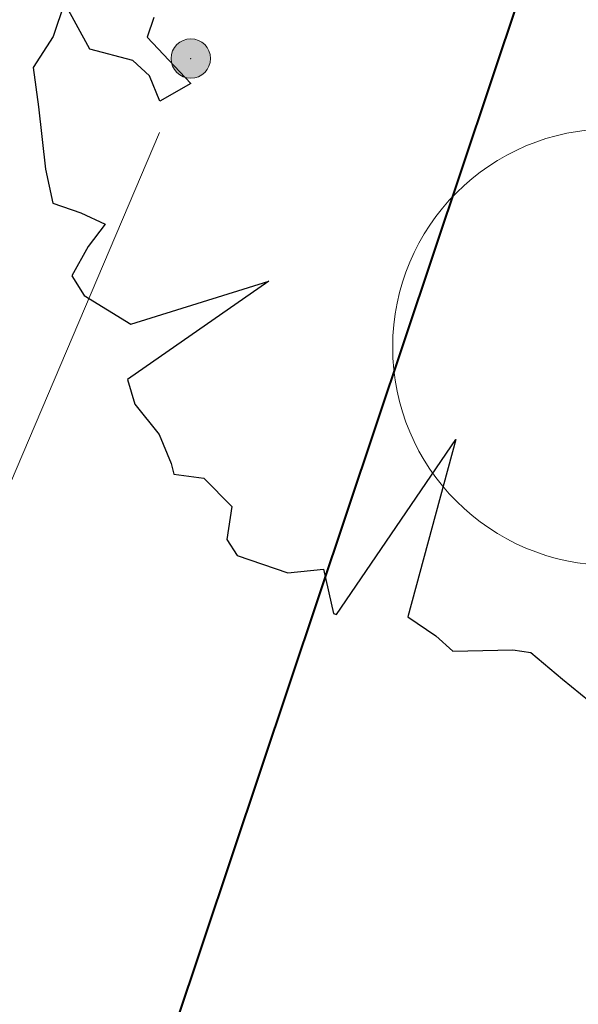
# Model space of a CAD drawing. Header units: metres. Extents: x 6599594 to 6600699, y 5687867 to 5691114.
# Tile 215 of 256: x 6599964.13 to 6599965.41, y 5688924.93 to 5688927.19. Entities that reach past the tile are written whole.
import ezdxf

# ---------------------------------------------------------------- set-up
doc = ezdxf.new("R2010")
doc.units = ezdxf.units.M
doc.header["$MEASUREMENT"] = 0
for name, pattern in [('1', [0]), ('3_EGBZ', [1.5, 1, -0.5]), ('BTO', [0]), ('BUG', [1.5, 1, -0.5]), ('L_0_04', [1.5, 1, -0.5])]:
    doc.linetypes.add(name, pattern=pattern)
doc.layers.get('0').update_dxf_attribs({"color": 253, "linetype": 'CONTINUOUS', "lineweight": 13})
for name, color, linetype, lineweight in [('_dren', 30, '3_EGBZ', 40), ('_kolor chodnik', 50, '1', 5), ('_kolor jezdnia', 4, '1', 0), ('_kolor pobocze', 211, '1', 5), ('_kolor zjazdy kostka', 7, '1', 5), ('_kolor ścieżka @ 1', 10, '1', 0), ('_nasadzenia', 72, 'BUG', 30), ('_podział mój', 201, 'BTO', 40), ('OT_ZagospodarowanieTerenu', 7, 'CONTINUOUS', 0), ('pkt_sztuczny_i_naturalny', 7, 'CONTINUOUS', 5)]:
    doc.layers.add(name, color=color, linetype=linetype, lineweight=lineweight)
doc.layers.add('RS-drzewa projektowane', color=7, linetype='CONTINUOUS')
pattern_1 = [(45, (0, 0), (-0.1414213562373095, 0.1414213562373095), []), (135, (0, 0), (-0.1414213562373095, -0.1414213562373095), [])]

# ---------------------------------------------------------------- blocks, each defined once
blk = doc.blocks.new('d2')
at = {"layer": '_nasadzenia'}
for p, q in [((-293021.3882505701, 28214.6840101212), (-293021.4281346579, 28214.56727755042)), ((-293021.3017019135, 28214.52407919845), (-293021.3882505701, 28214.6840101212)), ((-293021.0798643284, 28214.63296018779), (-293021.1031300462, 28214.56486618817)), ((-293021.4281346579, 28214.56727755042), (-293021.4971955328, 28214.46051383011)), ((-293021.1031300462, 28214.56486618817), (-293020.9515804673, 28214.40445299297)), ((-293021.1524943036, 28214.4839626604), (-293021.3017019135, 28214.52407919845)), ((-293021.4971955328, 28214.46051383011), (-293021.4787260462, 28214.32384355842)), ((-293021.0943861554, 28214.43151886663), (-293021.1524943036, 28214.4839626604)), ((-293021.0592982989, 28214.34348716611), (-293021.0943861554, 28214.43151886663)), ((-293020.9515804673, 28214.40445299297), (-293021.0592982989, 28214.34348716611)), ((-293021.4787260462, 28214.32384355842), (-293021.4543454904, 28214.10911043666)), ((-293021.4543454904, 28214.10911043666), (-293021.4292286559, 28213.99189559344)), ((-293021.4292286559, 28213.99189559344), (-293021.3319726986, 28213.95866609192)), ((-293021.3319726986, 28213.95866609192), (-293021.2477660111, 28213.91903182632)), ((-293021.2477660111, 28213.91903182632), (-293021.3068558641, 28213.8414512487)), ((-293021.3068558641, 28213.8414512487), (-293021.3628674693, 28213.74109229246)), ((-293021.3628674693, 28213.74109229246), (-293021.3211322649, 28213.67251602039)), ((-293020.6827278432, 28213.72211137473), (-293021.1705643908, 28213.3820784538)), ((-293021.1593662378, 28213.57379206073), (-293020.6827278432, 28213.72211137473)), ((-293021.3211322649, 28213.67251602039), (-293021.1593662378, 28213.57379206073)), ((-293021.1705643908, 28213.3820784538), (-293021.14520213, 28213.29736970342)), ((-293021.14520213, 28213.29736970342), (-293021.061486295, 28213.19272325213)), ((-293021.061486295, 28213.19272325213), (-293021.0199965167, 28213.09164088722)), ((-293020.4486406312, 28212.57052589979), (-293020.0360262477, 28213.17468230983)), ((-293020.0360262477, 28213.17468230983), (-293020.2016862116, 28212.5621920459)), ((-293021.0199965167, 28213.09164088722), (-293021.0105163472, 28213.05581184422)), ((-293021.0105163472, 28213.05581184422), (-293020.906613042, 28213.04203777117)), ((-293020.906613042, 28213.04203777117), (-293020.8098479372, 28212.94379608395)), ((-293020.8098479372, 28212.94379608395), (-293020.8269571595, 28212.83014532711)), ((-293020.8269571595, 28212.83014532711), (-293020.7916238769, 28212.77461971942)), ((-293020.7916238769, 28212.77461971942), (-293020.6165631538, 28212.71480661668)), ((-293020.6165631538, 28212.71480661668), (-293020.4929632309, 28212.72689273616)), ((-293020.4929632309, 28212.72689273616), (-293020.4583662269, 28212.57384884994)), ((-293020.4583662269, 28212.57384884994), (-293020.4486406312, 28212.57052589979)), ((-293020.2016862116, 28212.5621920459), (-293020.1046756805, 28212.49645645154)), ((-293020.1046756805, 28212.49645645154), (-293020.0465675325, 28212.44401265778)), ((-293020.0465675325, 28212.44401265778), (-293019.8385154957, 28212.44897060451)), ((-293019.8385154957, 28212.44897060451), (-293019.7768382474, 28212.43876061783)), ((-293019.7768382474, 28212.43876061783), (-293019.6670238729, 28212.34692369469)), ((-293019.6670238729, 28212.34692369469), (-293019.5733370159, 28212.2714603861))]:
    blk.add_line(p, q, dxfattribs=at)
blk = doc.blocks.new('230')
at = {"color": 0, "linetype": 'Continuous', "lineweight": 18}
blk.add_circle((0, 0), 1, dxfattribs=at)
blk = doc.blocks.new('169')
at = {"linetype": 'Continuous', "lineweight": 13}
blk.add_hatch(color=0, dxfattribs=at).paths.add_polyline_path([(0, -0.090553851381, 1), (0, 0.090553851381, 1)])
at = {"color": 0, "linetype": 'Continuous', "lineweight": 13}
blk.add_circle((0, 0), 0.090553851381, dxfattribs=at)
blk = doc.blocks.new('hhh')
at = {"layer": '_podział mój'}
blk.add_line((6600012.715234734, 5689068.962127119), (6599853.466151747, 5688593.232024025), dxfattribs=at)

msp = doc.modelspace()

# ---------------------------------------------------------------- hatches: boundary and pattern name
at = {"layer": '_kolor chodnik'}
h = msp.add_hatch(dxfattribs=at)
h.set_pattern_fill('ANSI37', color=256, scale=1.6)
h.set_pattern_definition(pattern_1)
h.paths.add_polyline_path([(6599849.938171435, 5688542.085872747), (6599852.232147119, 5688548.938742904), (6599853.573135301, 5688548.489851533), (6599853.827082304, 5688549.248475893), (6599851.793849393, 5688549.929093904), (6599849.895278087, 5688548.982823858), (6599847.823506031, 5688542.793750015)])
edge = h.paths.add_edge_path()
edge.add_line((6600018.106075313, 5689087.454911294), (6600022.42781917, 5689091.229234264))
edge.add_line((6600022.42781917, 5689091.229234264), (6600020.233254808, 5689093.742094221))
edge.add_line((6600020.233254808, 5689093.742094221), (6600017.159471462, 5689091.057656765))
edge.add_arc((6600023.275194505, 5689085.385140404), 8.34143334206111, 137.1531558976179, 148.8016577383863)
edge.add_line((6600016.140105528, 5689089.706021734), (6600018.106075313, 5689087.454911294))
h.paths.add_polyline_path([(6600038.501784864, 5689187.59229436), (6600037.906968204, 5689187.700586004), (6600037.638296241, 5689186.224843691), (6600038.240083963, 5689186.115282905)])
h.paths.add_polyline_path([(6600069.098302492, 5689360.276020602), (6600068.321239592, 5689360.413462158), (6600068.064048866, 5689358.936495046), (6600068.836639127, 5689358.799546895)])
h.paths.add_polyline_path([(6600082.393785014, 5689362.950258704), (6600082.941124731, 5689366.103121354), (6600081.481377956, 5689366.361351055), (6600080.923159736, 5689363.210828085)])
h.paths.add_polyline_path([(6600074.022236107, 5689388.065861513), (6600072.983907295, 5689388.249860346), (6600072.723374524, 5689386.772538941), (6600073.760538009, 5689386.588865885)])
h.paths.add_polyline_path([(6600105.602402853, 5689486.45426531), (6600106.738797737, 5689489.760539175), (6600105.28818975, 5689490.281952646), (6600104.132785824, 5689486.965912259)])
h.paths.add_polyline_path([(6600132.519778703, 5689678.737346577), (6600131.636986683, 5689678.922259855), (6600131.330470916, 5689677.453953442), (6600132.212256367, 5689677.269208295)])
h.paths.add_polyline_path([(6600156.649397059, 5689798.7449027), (6600156.48800471, 5689797.95886096), (6600157.450195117, 5689797.757316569), (6600157.615023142, 5689798.542205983)])
h.paths.add_polyline_path([(6600189.055358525, 5689948.643107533), (6600187.902868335, 5689948.884512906), (6600187.600024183, 5689947.417400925), (6600188.748131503, 5689947.176379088)])
edge = h.paths.add_edge_path()
edge.add_line((6600204.459383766, 5690032.969035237), (6600204.153258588, 5690031.227801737))
edge.add_arc((6600202.328347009, 5690027.299936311), 4.331100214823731, 41.853001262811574, 65.08011546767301, ccw=False)
edge.add_arc((6600032.903931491, 5690051.979071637), 174.020003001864, 352.8070218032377, 353.495463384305)
edge.add_arc((6600202.372679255, 5690027.343587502), 5.999999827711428, 55.12102442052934, 69.64815978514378)
edge = h.paths.add_edge_path()
edge.add_line((6600205.046027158, 5690040.265402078), (6600204.972740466, 5690038.483452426))
edge.add_arc((6600203.986269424, 5690044.401803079), 5.999999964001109, 279.4630688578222, 294.9140560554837)
edge.add_line((6600206.513819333, 5690038.960158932), (6600206.607027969, 5690041.030672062))
edge.add_arc((6600203.986269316, 5690044.401803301), 4.270000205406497, 284.3702444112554, 307.86193139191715, ccw=False)
edge = h.paths.add_edge_path()
edge.add_arc((6600203.547470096, 5690044.558759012), 6.446878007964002, 324.43500910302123, 356.20133685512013, ccw=False)
edge.add_arc((6600203.986269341, 5690044.401803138), 6.000000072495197, 323.2169970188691, 357.4193489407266)
h.paths.add_polyline_path([(6600208.910055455, 5690121.713696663), (6600208.146285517, 5690121.748120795), (6600207.125602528, 5690121.794124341), (6600209.971605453, 5690121.665851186)])
edge = h.paths.add_edge_path()
edge.add_line((6600238.769818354, 5690481.648294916), (6600240.338176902, 5690490.87374652))
edge.add_line((6600240.338176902, 5690490.87374652), (6600241.251295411, 5690510.829461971))
edge.add_line((6600241.251295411, 5690510.829461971), (6600239.524022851, 5690510.928942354))
edge.add_line((6600239.524022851, 5690510.928942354), (6600238.633343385, 5690491.167757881))
edge.add_line((6600238.633343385, 5690491.167757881), (6600234.579716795, 5690467.661262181))
edge.add_line((6600234.579716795, 5690467.661262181), (6600234.449796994, 5690464.966873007))
edge.add_arc((6600242.443669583, 5690464.607462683), 8.001948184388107, 177.4256737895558, 268.2543056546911)
edge.add_line((6600242.199903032, 5690456.609228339), (6600242.216657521, 5690457.359274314))
edge.add_line((6600242.216657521, 5690457.359274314), (6600242.305257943, 5690458.836738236))
edge.add_arc((6600242.444504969, 5690464.607952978), 5.772894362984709, 177.0298084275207, 268.6178439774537, ccw=False)
edge.add_line((6600236.679365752, 5690464.907083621), (6600236.951876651, 5690470.95443634))
edge.add_line((6600236.951876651, 5690470.95443634), (6600238.15078669, 5690478.210832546))
edge.add_line((6600238.15078669, 5690478.210832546), (6600238.769818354, 5690481.648294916))
h.paths.add_polyline_path([(6600238.769818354, 5690481.648294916), (6600238.15078669, 5690478.210832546), (6600239.670056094, 5690477.930590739), (6600240.266710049, 5690481.376366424)])
edge = h.paths.add_edge_path()
edge.add_line((6600223.366500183, 5690460.339976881), (6600223.278629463, 5690457.997544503))
edge.add_arc((6600220.967166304, 5690465.656339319), 7.999999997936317, 286.7940807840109, 300.2738222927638)
edge.add_line((6600225.000231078, 5690458.747331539), (6600225.240084, 5690461.623695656))
edge.add_arc((6600221.105749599, 5690465.648640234), 5.76999998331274, 293.06724424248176, 315.7681070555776, ccw=False)
edge = h.paths.add_edge_path()
edge.add_arc((6600220.025145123, 5690444.676291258), 5.770000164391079, 37.996647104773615, 59.94382588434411, ccw=False)
edge.add_line((6600224.572175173, 5690448.22839199), (6600224.817793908, 5690451.081798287))
edge.add_arc((6600220.025145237, 5690444.676291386), 7.999999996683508, 53.19588653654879, 68.15166733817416)
edge.add_line((6600223.00235276, 5690452.101669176), (6600222.91504296, 5690449.670427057))
edge = h.paths.add_edge_path()
edge.add_arc((6600221.105749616, 5690465.648640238), 7.999999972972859, 328.0222308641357, 357.0132597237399)
edge.add_line((6600229.094882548, 5690465.23180147), (6600229.218816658, 5690467.593604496))
edge.add_line((6600229.218816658, 5690467.593604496), (6600228.218919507, 5690467.645774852))
edge.add_line((6600228.218919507, 5690467.645774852), (6600227.891778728, 5690461.411918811))
h.paths.add_polyline_path([(6600200.980142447, 5690012.236744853), (6600202.317278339, 5690011.956662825), (6600202.522293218, 5690012.935421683), (6600201.182321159, 5690013.216097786)])
h.paths.add_polyline_path([(6600196.457878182, 5689983.98337835), (6600195.202332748, 5689984.246370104), (6600194.899091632, 5689982.777335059), (6600196.150355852, 5689982.515240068)])
edge = h.paths.add_edge_path()
edge.add_line((6600112.305909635, 5689517.991018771), (6600112.691041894, 5689519.807934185))
edge.add_line((6600112.691041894, 5689519.807934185), (6600113.245521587, 5689522.423769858))
edge.add_line((6600113.245521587, 5689522.423769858), (6600111.553124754, 5689522.782507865))
edge.add_line((6600111.553124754, 5689522.782507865), (6600107.405864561, 5689503.21722655))
edge.add_line((6600107.405864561, 5689503.21722655), (6600099.494506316, 5689480.361667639))
edge.add_line((6600099.494506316, 5689480.361667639), (6600099.182814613, 5689478.891218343))
edge.add_arc((6600107.008997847, 5689477.232359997), 8.000059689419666, 168.0325629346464, 257.7529108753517)
edge.add_line((6600105.311960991, 5689469.414366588), (6600105.784990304, 5689471.593619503))
edge.add_arc((6600107.008927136, 5689477.232314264), 5.769999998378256, 168.0321375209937, 257.7533362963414, ccw=False)
edge.add_line((6600101.364343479, 5689478.42879883), (6600101.647245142, 5689479.76342708))
edge.add_line((6600101.647245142, 5689479.76342708), (6600104.132785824, 5689486.965912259))
edge.add_line((6600104.132785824, 5689486.965912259), (6600105.28818975, 5689490.281952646))
edge.add_line((6600105.28818975, 5689490.281952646), (6600108.240043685, 5689498.809726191))
edge.add_line((6600108.240043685, 5689498.809726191), (6600112.305909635, 5689517.991018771))
h.paths.add_polyline_path([(6600136.009573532, 5689645.499114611), (6600138.333647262, 5689645.012304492), (6600138.661671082, 5689646.578318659), (6600134.869459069, 5689647.372651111)])
at = {"layer": '_kolor jezdnia'}
h = msp.add_hatch(dxfattribs=at)
h.set_pattern_fill('ANSI37', color=4, scale=3.5)
h.set_pattern_definition([(45, (0, 0), (-0.3093592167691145, 0.3093592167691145), []), (135, (0, 0), (-0.3093592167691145, -0.3093592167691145), [])])
edge = h.paths.add_edge_path()
edge.add_line((6599833.066047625, 5688539.933393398), (6599850.649511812, 5688527.983462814))
edge.add_arc((6599857.337592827, 5688536.653968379), 10.95025544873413, 169.5012687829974, 232.3548431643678, ccw=False)
edge.add_arc((6599858.085851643, 5688536.618142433), 11.69295282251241, 162.2507788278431, 169.9967502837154, ccw=False)
edge.add_line((6599846.949484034, 5688540.182754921), (6599847.823506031, 5688542.793750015))
edge.add_line((6599847.823506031, 5688542.793750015), (6599849.895278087, 5688548.982823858))
edge.add_line((6599849.895278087, 5688548.982823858), (6599852.434748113, 5688556.56906746))
edge.add_line((6599852.434748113, 5688556.56906746), (6599928.48625871, 5688783.760284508))
edge.add_line((6599928.48625871, 5688783.760284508), (6599931.025728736, 5688791.34652811))
edge.add_line((6599931.025728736, 5688791.34652811), (6599996.657773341, 5688987.411326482))
edge.add_line((6599996.657773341, 5688987.411326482), (6599999.197243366, 5688994.997570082))
edge.add_line((6599999.197243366, 5688994.997570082), (6600021.930100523, 5689062.908193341))
edge.add_line((6600021.930100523, 5689062.908193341), (6600017.620224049, 5689067.371531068))
edge.add_line((6600017.620224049, 5689067.371531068), (6600016.714558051, 5689064.654078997))
edge.add_line((6600016.714558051, 5689064.654078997), (6600012.423620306, 5689051.835617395))
edge.add_line((6600012.423620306, 5689051.835617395), (6600009.884150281, 5689044.249373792))
edge.add_line((6600009.884150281, 5689044.249373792), (6599977.53516164, 5688947.612159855))
edge.add_line((6599977.53516164, 5688947.612159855), (6599974.995691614, 5688940.025916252))
edge.add_line((6599974.995691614, 5688940.025916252), (6599942.096912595, 5688841.746295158))
edge.add_line((6599942.096912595, 5688841.746295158), (6599939.557442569, 5688834.160051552))
edge.add_line((6599939.557442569, 5688834.160051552), (6599882.679288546, 5688664.246042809))
edge.add_line((6599882.679288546, 5688664.246042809), (6599880.139818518, 5688656.659799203))
edge.add_line((6599880.139818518, 5688656.659799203), (6599852.46454386, 5688573.984527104))
edge.add_line((6599852.46454386, 5688573.984527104), (6599842.470137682, 5688544.127903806))
edge.add_arc((6599835.706422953, 5688546.652910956), 7.219660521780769, 248.5480913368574, 339.52856074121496, ccw=False)
h.paths.add_polyline_path([(6600044.653202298, 5689172.271628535), (6600046.276244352, 5689181.431901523), (6600047.759199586, 5689189.801539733), (6600051.0603021, 5689208.432603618), (6600052.368792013, 5689215.817578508), (6600054.808584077, 5689229.587499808), (6600056.11707399, 5689236.972474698), (6600057.346666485, 5689243.912161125), (6600058.655146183, 5689251.297078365), (6600058.831439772, 5689252.292060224), (6600060.098987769, 5689259.445963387), (6600060.139929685, 5689259.677035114), (6600061.407468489, 5689266.830886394), (6600072.329030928, 5689328.470998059), (6600073.637511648, 5689335.855921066), (6600077.337304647, 5689356.73715072), (6600078.820259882, 5689365.106788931), (6600081.142794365, 5689378.214921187), (6600082.538516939, 5689386.092227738), (6600095.187867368, 5689457.483787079), (6600091.082877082, 5689465.8405575), (6600089.043088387, 5689454.328211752), (6600087.870641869, 5689447.711051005), (6600087.560133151, 5689445.958573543), (6600086.562151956, 5689440.326076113), (6600082.433200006, 5689417.022719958), (6600080.95024477, 5689408.65308175), (6600077.202698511, 5689387.502337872), (6600075.719743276, 5689379.132699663), (6600073.469199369, 5689366.430874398), (6600071.986244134, 5689358.061236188), (6600069.98686466, 5689346.776955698), (6600068.591142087, 5689338.899649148), (6600065.559290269, 5689321.78820693), (6600064.163567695, 5689313.910900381), (6600059.719426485, 5689288.828650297), (6600058.323703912, 5689280.951343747), (6600057.563846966, 5689276.662793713), (6600056.168124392, 5689268.785487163), (6600054.804920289, 5689261.091711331), (6600053.409197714, 5689253.21440478), (6600053.264817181, 5689252.399536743), (6600051.869094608, 5689244.522230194), (6600051.183555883, 5689240.653124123), (6600049.787833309, 5689232.775817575), (6600046.593849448, 5689214.749319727), (6600045.198126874, 5689206.872013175), (6600044.41754409, 5689202.466488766), (6600042.934588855, 5689194.096850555), (6600036.429952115, 5689157.38538759), (6600034.946996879, 5689149.01574938), (6600030.579776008, 5689124.367629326), (6600027.529365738, 5689107.151445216), (6600024.895072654, 5689094.014582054), (6600030.583685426, 5689094.264316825), (6600032.945013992, 5689106.191885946), (6600043.170247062, 5689163.901990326)])
edge = h.paths.add_edge_path()
edge.add_line((6600111.106812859, 5689535.144351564), (6600111.256844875, 5689535.85214863))
edge.add_line((6600111.256844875, 5689535.85214863), (6600112.915748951, 5689543.678261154))
edge.add_line((6600112.915748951, 5689543.678261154), (6600117.304772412, 5689564.384094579))
edge.add_line((6600117.304772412, 5689564.384094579), (6600119.067357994, 5689572.699339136))
edge.add_line((6600119.067357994, 5689572.699339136), (6600120.087667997, 5689577.512794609))
edge.add_line((6600120.087667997, 5689577.512794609), (6600121.642890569, 5689584.849775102))
edge.add_line((6600121.642890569, 5689584.849775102), (6600128.436769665, 5689616.900852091))
edge.add_line((6600128.436769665, 5689616.900852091), (6600129.991992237, 5689624.237832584))
edge.add_line((6600129.991992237, 5689624.237832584), (6600132.660554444, 5689636.827148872))
edge.add_line((6600132.660554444, 5689636.827148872), (6600133.208838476, 5689639.444704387))
edge.add_line((6600133.208838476, 5689639.444704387), (6600134.848957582, 5689647.274775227))
edge.add_line((6600134.848957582, 5689647.274775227), (6600138.97649476, 5689666.979995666))
edge.add_line((6600138.97649476, 5689666.979995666), (6600140.51410642, 5689674.320687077))
edge.add_line((6600140.51410642, 5689674.320687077), (6600145.209128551, 5689696.735129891))
edge.add_line((6600145.209128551, 5689696.735129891), (6600146.746740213, 5689704.075821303))
edge.add_line((6600146.746740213, 5689704.075821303), (6600151.462308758, 5689726.588354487))
edge.add_line((6600151.462308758, 5689726.588354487), (6600152.999920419, 5689733.929045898))
edge.add_line((6600152.999920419, 5689733.929045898), (6600155.244070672, 5689744.642813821))
edge.add_line((6600155.244070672, 5689744.642813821), (6600156.781682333, 5689751.983505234))
edge.add_line((6600156.781682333, 5689751.983505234), (6600161.635515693, 5689775.156126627))
edge.add_line((6600161.635515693, 5689775.156126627), (6600163.378142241, 5689783.475576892))
edge.add_line((6600163.378142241, 5689783.475576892), (6600163.850769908, 5689785.731942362))
edge.add_line((6600163.850769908, 5689785.731942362), (6600167.028500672, 5689800.902704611))
edge.add_line((6600167.028500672, 5689800.902704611), (6600179.49088801, 5689860.399222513))
edge.add_line((6600179.49088801, 5689860.399222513), (6600181.233514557, 5689868.718672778))
edge.add_line((6600181.233514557, 5689868.718672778), (6600181.84713393, 5689871.648144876))
edge.add_line((6600181.84713393, 5689871.648144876), (6600183.384745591, 5689878.988836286))
edge.add_line((6600183.384745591, 5689878.988836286), (6600184.935818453, 5689886.393792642))
edge.add_line((6600184.935818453, 5689886.393792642), (6600186.575937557, 5689894.223863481))
edge.add_line((6600186.575937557, 5689894.223863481), (6600194.05133812, 5689929.912074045))
edge.add_line((6600194.05133812, 5689929.912074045), (6600195.691457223, 5689937.742144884))
edge.add_line((6600195.691457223, 5689937.742144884), (6600202.915799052, 5689972.231779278))
edge.add_line((6600202.915799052, 5689972.231779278), (6600204.555918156, 5689980.061850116))
edge.add_line((6600204.555918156, 5689980.061850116), (6600206.062781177, 5689987.255744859))
edge.add_line((6600206.062781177, 5689987.255744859), (6600207.702900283, 5689995.085815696))
edge.add_line((6600207.702900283, 5689995.085815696), (6600210.232559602, 5690007.162628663))
edge.add_line((6600210.232559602, 5690007.162628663), (6600211.694938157, 5690014.144150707))
edge.add_arc((6600028.177652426, 5690052.584442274), 187.5000004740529, 348.1696294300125, 357.4195276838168)
edge.add_line((6600215.487522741, 5690044.142720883), (6600208.310270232, 5690026.480446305))
edge.add_arc((6600032.903933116, 5690051.97907145), 177.2500013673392, 348.1696294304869, 351.7289130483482, ccw=False)
edge.add_line((6600206.38894146, 5690015.640182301), (6600205.966941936, 5690013.625519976))
edge.add_line((6600205.966941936, 5690013.625519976), (6600204.326822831, 5690005.795449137))
edge.add_line((6600204.326822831, 5690005.795449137), (6600197.076961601, 5689971.183982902))
edge.add_line((6600197.076961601, 5689971.183982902), (6600195.334335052, 5689962.864532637))
edge.add_line((6600195.334335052, 5689962.864532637), (6600193.44722506, 5689953.855305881))
edge.add_line((6600193.44722506, 5689953.855305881), (6600191.909227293, 5689946.512771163))
edge.add_line((6600191.909227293, 5689946.512771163), (6600185.496844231, 5689915.899498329))
edge.add_line((6600185.496844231, 5689915.899498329), (6600183.856521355, 5689908.068454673))
edge.add_line((6600183.856521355, 5689908.068454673), (6600182.066605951, 5689899.523243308))
edge.add_line((6600182.066605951, 5689899.523243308), (6600180.32407057, 5689891.204228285))
edge.add_line((6600180.32407057, 5689891.204228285), (6600174.320344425, 5689862.541919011))
edge.add_line((6600174.320344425, 5689862.541919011), (6600172.577809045, 5689854.222903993))
edge.add_line((6600172.577809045, 5689854.222903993), (6600163.663810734, 5689811.666703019))
edge.add_line((6600163.663810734, 5689811.666703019), (6600162.023782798, 5689803.837067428))
edge.add_line((6600162.023782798, 5689803.837067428), (6600160.924220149, 5689798.587659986))
edge.add_line((6600160.924220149, 5689798.587659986), (6600159.279208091, 5689790.734229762))
edge.add_line((6600159.279208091, 5689790.734229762), (6600157.107250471, 5689780.365115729))
edge.add_line((6600157.107250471, 5689780.365115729), (6600155.462238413, 5689772.511685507))
edge.add_line((6600155.462238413, 5689772.511685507), (6600153.380318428, 5689762.572418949))
edge.add_line((6600153.380318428, 5689762.572418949), (6600151.735124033, 5689754.718118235))
edge.add_line((6600151.735124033, 5689754.718118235), (6600148.586504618, 5689739.686336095))
edge.add_line((6600148.586504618, 5689739.686336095), (6600146.885007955, 5689731.563243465))
edge.add_line((6600146.885007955, 5689731.563243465), (6600141.75088822, 5689707.052510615))
edge.add_line((6600141.75088822, 5689707.052510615), (6600140.110896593, 5689699.223048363))
edge.add_line((6600140.110896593, 5689699.223048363), (6600133.483561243, 5689667.583574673))
edge.add_line((6600133.483561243, 5689667.583574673), (6600131.860394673, 5689659.834436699))
edge.add_line((6600131.860394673, 5689659.834436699), (6600131.740984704, 5689659.26436315))
edge.add_line((6600131.740984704, 5689659.26436315), (6600130.117814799, 5689651.515209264))
edge.add_line((6600130.117814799, 5689651.515209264), (6600127.27873359, 5689637.961189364))
edge.add_line((6600127.27873359, 5689637.961189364), (6600126.924568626, 5689636.290366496))
edge.add_line((6600126.924568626, 5689636.290366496), (6600125.166244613, 5689627.995226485))
edge.add_line((6600125.166244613, 5689627.995226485), (6600118.009503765, 5689594.232298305))
edge.add_line((6600118.009503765, 5689594.232298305), (6600116.25117975, 5689585.937158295))
edge.add_line((6600116.25117975, 5689585.937158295), (6600113.665314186, 5689573.737975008))
edge.add_line((6600113.665314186, 5689573.737975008), (6600111.898534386, 5689565.402943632))
edge.add_line((6600111.898534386, 5689565.402943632), (6600104.889982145, 5689532.339115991))
edge.add_line((6600104.889982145, 5689532.339115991), (6600103.22663594, 5689524.492047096))
edge.add_line((6600103.22663594, 5689524.492047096), (6600096.623876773, 5689493.342605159))
edge.add_line((6600096.623876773, 5689493.342605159), (6600094.968986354, 5689485.535427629))
edge.add_line((6600094.968986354, 5689485.535427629), (6600094.300101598, 5689482.379870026))
edge.add_line((6600094.300101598, 5689482.379870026), (6600099.182814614, 5689478.891218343))
edge.add_line((6600099.182814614, 5689478.891218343), (6600099.494506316, 5689480.361667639))
edge.add_line((6600099.494506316, 5689480.361667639), (6600111.106812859, 5689535.144351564))
edge = h.paths.add_edge_path()
edge.add_arc((6600239.213891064, 5690851.400367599), 10.00000000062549, -2.8342403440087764, 76.13703556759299, ccw=False)
edge.add_line((6600249.201658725, 5690850.905901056), (6600249.082723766, 5690848.503524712))
edge.add_line((6600249.082723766, 5690848.503524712), (6600247.016487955, 5690806.767468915))
edge.add_line((6600247.016487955, 5690806.767468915), (6600246.092398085, 5690789.152178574))
edge.add_line((6600246.092398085, 5690789.152178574), (6600233.768116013, 5690572.015170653))
edge.add_line((6600233.768116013, 5690572.015170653), (6600228.959056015, 5690465.296202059))
edge.add_line((6600228.959056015, 5690465.296202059), (6600234.588724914, 5690465.017134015))
edge.add_line((6600234.588724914, 5690465.017134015), (6600239.262540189, 5690571.767576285))
edge.add_line((6600239.262540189, 5690571.767576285), (6600252.50503885, 5690806.400146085))
edge.add_line((6600252.50503885, 5690806.400146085), (6600254.569211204, 5690848.094521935))
edge.add_arc((6600262.559425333, 5690847.6989487), 7.999999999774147, 76.13703557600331, 177.1657596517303, ccw=False)
edge.add_line((6600264.476229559, 5690855.465921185), (6600241.609896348, 5690861.109083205))
edge = h.paths.add_edge_path()
edge.add_line((6600250.031475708, 5690451.625307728), (6600250.231741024, 5690455.772579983))
edge.add_line((6600250.231741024, 5690455.772579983), (6600246.257763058, 5690456.417303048))
edge.add_line((6600246.257763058, 5690456.417303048), (6600242.171761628, 5690456.61060902))
edge.add_arc((6600242.563100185, 5690464.586983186), 7.985968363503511, 176.9123644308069, 267.1911945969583, ccw=False)
edge.add_line((6600234.588724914, 5690465.017134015), (6600228.959056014, 5690465.296202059))
edge.add_arc((6600220.965133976, 5690465.657286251), 8.002072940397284, 267.8289300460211, 357.413716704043, ccw=False)
edge.add_line((6600220.661989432, 5690457.660957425), (6600212.406915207, 5690458.119572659))
edge.add_line((6600212.406915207, 5690458.119572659), (6600208.431872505, 5690457.817501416))
edge.add_line((6600208.431872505, 5690457.817501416), (6600208.233912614, 5690454.548331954))
edge.add_line((6600208.233912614, 5690454.548331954), (6600212.129565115, 5690453.127270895))
edge.add_line((6600212.129565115, 5690453.127270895), (6600218.640548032, 5690452.76554962))
edge.add_line((6600218.640548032, 5690452.76554962), (6600216.486747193, 5690452.885205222))
edge.add_line((6600216.486747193, 5690452.885205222), (6600220.468905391, 5690452.663974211))
edge.add_arc((6600220.025145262, 5690444.676291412), 7.99999997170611, -0.3386579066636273, 86.8201700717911, ccw=False)
edge.add_line((6600228.025005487, 5690444.629006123), (6600227.803602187, 5690439.649256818))
edge.add_line((6600227.803602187, 5690439.649256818), (6600226.885525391, 5690435.936828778))
edge.add_line((6600226.885525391, 5690435.936828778), (6600225.534849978, 5690405.967249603))
edge.add_line((6600225.534849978, 5690405.967249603), (6600226.115199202, 5690402.187514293))
edge.add_line((6600226.115199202, 5690402.187514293), (6600213.445139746, 5690121.008786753))
edge.add_line((6600213.445139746, 5690121.008786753), (6600213.352800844, 5690118.960058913))
edge.add_line((6600213.352800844, 5690118.960058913), (6600209.980184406, 5690044.131649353))
edge.add_arc((6600203.98626942, 5690044.401803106), 5.999999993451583, 257.4162346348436, 357.41934921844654, ccw=False)
edge.add_line((6600202.679069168, 5690038.545931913), (6600201.589735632, 5690033.666039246))
edge.add_line((6600201.589735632, 5690033.666039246), (6600203.67987942, 5690033.199458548))
edge.add_arc((6600202.372679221, 5690027.343587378), 5.999999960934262, -8.27108729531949, 77.41623506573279, ccw=False)
edge.add_line((6600208.310270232, 5690026.480446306), (6600215.487522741, 5690044.142720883))
edge.add_line((6600215.487522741, 5690044.142720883), (6600216.199687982, 5690059.9446614))
edge.add_line((6600216.199687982, 5690059.9446614), (6600216.537356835, 5690067.437056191))
edge.add_line((6600216.537356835, 5690067.437056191), (6600223.893528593, 5690230.66011469))
edge.add_line((6600223.893528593, 5690230.66011469), (6600224.231197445, 5690238.152509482))
edge.add_line((6600224.231197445, 5690238.152509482), (6600233.507835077, 5690443.987992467))
edge.add_arc((6600241.499722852, 5690443.627812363), 7.999999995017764, 87.29208981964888, 177.4195277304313, ccw=False)
edge.add_line((6600241.877677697, 5690451.618879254), (6600246.021541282, 5690451.422886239))
edge.add_line((6600246.021541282, 5690451.422886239), (6600246.427694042, 5690451.44338883))
edge.add_line((6600246.427694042, 5690451.44338883), (6600246.79397003, 5690451.461878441))
edge.add_line((6600246.79397003, 5690451.461878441), (6600250.031475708, 5690451.625307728))
edge = h.paths.add_edge_path()
edge.add_line((6600007.33756506, 5689086.20374581), (6600006.980466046, 5689080.740822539))
edge.add_line((6600006.980466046, 5689080.740822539), (6600007.229745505, 5689080.720859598))
edge.add_line((6600007.229745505, 5689080.720859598), (6600008.093335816, 5689080.601653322))
edge.add_line((6600008.093335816, 5689080.601653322), (6600008.702681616, 5689080.53831051))
edge.add_arc((6600008.140193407, 5689070.554142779), 9.999999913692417, -18.557800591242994, 86.77547804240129, ccw=False)
edge.add_line((6600017.620224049, 5689067.371531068), (6600021.930100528, 5689062.908193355))
edge.add_arc((6599734.83819726, 5689159.011261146), 302.7499967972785, 341.4922000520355, 343.8640860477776)
edge.add_arc((6600034.895369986, 5689072.315877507), 9.581213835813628, 98.63328270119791, 164.5273290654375, ccw=False)
edge.add_line((6600033.457137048, 5689081.788529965), (6600033.832640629, 5689081.798737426))
edge.add_line((6600033.832640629, 5689081.798737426), (6600034.422462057, 5689082.05700874))
edge.add_line((6600034.422462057, 5689082.05700874), (6600036.833623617, 5689082.139040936))
edge.add_line((6600036.833623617, 5689082.139040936), (6600036.730225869, 5689087.148851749))
edge.add_line((6600036.730225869, 5689087.148851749), (6600036.579860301, 5689087.134303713))
edge.add_arc((6600036.479565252, 5689093.136286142), 6.002820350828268, 169.1687651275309, 270.9573417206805, ccw=False)
edge.add_line((6600030.583685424, 5689094.264316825), (6600024.895072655, 5689094.014582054))
edge.add_arc((6600015.200558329, 5689096.162123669), 9.929528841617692, 271.0943432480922, 347.5094668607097, ccw=False)
edge.add_arc((6600014.909438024, 5689089.646776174), 3.446070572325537, 264.4236009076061, 278.0194998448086, ccw=False)
edge.add_line((6600014.574573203, 5689086.217014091), (6600014.299554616, 5689086.232508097))
edge.add_line((6600014.299554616, 5689086.232508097), (6600010.474232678, 5689086.448019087))
edge.add_line((6600010.474232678, 5689086.448019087), (6600007.33756506, 5689086.20374581))
edge = h.paths.add_edge_path()
edge.add_line((6600105.490725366, 5689463.953528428), (6600106.927559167, 5689464.047234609))
edge.add_line((6600106.927559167, 5689464.047234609), (6600107.835, 5689468.66))
edge.add_line((6600107.835, 5689468.66), (6600105.311960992, 5689469.414366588))
edge.add_arc((6600107.008997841, 5689477.232359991), 8.000059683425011, 168.0325628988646, 257.75291091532, ccw=False)
edge.add_line((6600099.182814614, 5689478.891218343), (6600094.300101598, 5689482.379870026))
edge.add_arc((6600586.245114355, 5689378.104238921), 502.8750369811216, 168.032376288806, 169.9522165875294)
edge.add_line((6600091.082877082, 5689465.8405575), (6600095.187867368, 5689457.483787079))
edge.add_arc((6600103.065173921, 5689456.088064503), 8.000000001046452, 77.7533362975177, 169.9524553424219, ccw=False)
edge.add_line((6600104.762140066, 5689463.906012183), (6600105.490725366, 5689463.953528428))
at = {"layer": '_kolor pobocze'}
h = msp.add_hatch(dxfattribs=at)
h.set_pattern_fill('ANSI37', color=256, scale=1.6)
h.set_pattern_definition(pattern_1)
edge = h.paths.add_edge_path()
edge.add_line((6600035.926965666, 5689101.569442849), (6600036.046865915, 5689102.311543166))
edge.add_arc((6600058.171848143, 5689233.778275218), 133.3154772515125, 259.4578941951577, 260.4470163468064, ccw=False)
edge.add_line((6600033.780707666, 5689102.713067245), (6600032.142559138, 5689101.847662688))
edge.add_arc((6599734.838175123, 5689159.011266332), 302.7500195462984, 347.6801154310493, 349.11639019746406, ccw=False)
edge.add_arc((6600036.478170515, 5689093.133441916), 6.000000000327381, 167.68011541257, 271.5571101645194)
edge.add_line((6600036.64121064, 5689087.1356575), (6600036.730491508, 5689087.137804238))
edge.add_line((6600036.730491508, 5689087.137804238), (6600036.712463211, 5689087.887583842))
edge.add_line((6600036.712463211, 5689087.887583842), (6600036.559840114, 5689087.884077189))
edge.add_arc((6600036.482532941, 5689093.14290691), 5.259397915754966, 170.6455005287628, 270.8422131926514, ccw=False)
edge.add_arc((6600545.796425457, 5688991.216220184), 524.6691769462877, 167.9170060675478, 168.7028219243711, ccw=False)
edge.add_line((6600032.751078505, 5689101.044345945), (6600034.011432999, 5689101.917298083))
edge.add_line((6600034.011432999, 5689101.917298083), (6600035.926965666, 5689101.569442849))
edge = h.paths.add_edge_path()
edge.add_line((6600002.828843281, 5688994.032881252), (6600003.066918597, 5688994.74409159))
edge.add_line((6600003.066918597, 5688994.74409159), (6600001.227880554, 5688995.359703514))
edge.add_line((6600001.227880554, 5688995.359703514), (6600000.55876659, 5688996.702196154))
edge.add_line((6600000.55876659, 5688996.702196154), (6600022.641310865, 5689062.67011804))
edge.add_arc((6599734.838193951, 5689159.011262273), 303.5000002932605, 341.4922000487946, 343.8640860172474)
edge.add_arc((6600035.267451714, 5689072.092773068), 9.250000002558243, 91.55711016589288, 163.8640860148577, ccw=False)
edge.add_line((6600035.016098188, 5689081.339357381), (6600036.868703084, 5689081.389717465))
edge.add_line((6600036.868703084, 5689081.389717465), (6600036.850674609, 5689082.139504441))
edge.add_line((6600036.850674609, 5689082.139504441), (6600034.99571817, 5689082.089080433))
edge.add_arc((6600035.267451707, 5689072.092773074), 9.999999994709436, 91.55711014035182, 163.8640860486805)
edge.add_arc((6599734.838192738, 5689159.011262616), 302.7500015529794, 341.4922000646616, 343.8640860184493, ccw=False)
edge.add_line((6600021.930100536, 5689062.908193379), (6599999.748942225, 5688996.645678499))
edge.add_line((6599999.748942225, 5688996.645678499), (6600000.695212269, 5688994.747107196))
edge.add_line((6600000.695212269, 5688994.747107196), (6600002.828843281, 5688994.032881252))
h.paths.add_polyline_path([(6599971.7492186, 5688907.297112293), (6599971.084233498, 5688908.631320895), (6599997.822068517, 5688988.526766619), (6599999.164561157, 5688989.195880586), (6600001.003599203, 5688988.580268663), (6600001.241674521, 5688989.291479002), (6599999.108043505, 5688990.005704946), (6599997.209472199, 5688989.059434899), (6599970.270280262, 5688908.583087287), (6599971.216550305, 5688906.684515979), (6599973.350181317, 5688905.970290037), (6599973.588256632, 5688906.681500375)])
h.paths.add_polyline_path([(6599932.504667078, 5688790.060553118), (6599931.835553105, 5688791.403045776), (6599968.343406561, 5688900.4641754), (6599969.685899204, 5688901.133289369), (6599971.524937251, 5688900.517677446), (6599971.763012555, 5688901.228887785), (6599969.629381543, 5688901.94311373), (6599967.730810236, 5688900.996843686), (6599931.025728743, 5688791.34652811), (6599931.971998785, 5688789.447956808), (6599934.105629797, 5688788.73373086), (6599934.343705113, 5688789.4449412)])
at = {"layer": '_kolor zjazdy kostka'}
h = msp.add_hatch(dxfattribs=at)
h.set_pattern_fill('ANSI37', color=256, scale=1.6)
h.set_pattern_definition(pattern_1)
h.paths.add_polyline_path([(6600244.137440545, 5690813.934732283), (6600242.369522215, 5690814.022127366), (6600242.097568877, 5690808.528921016), (6600243.865482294, 5690808.441426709)])
h.paths.add_polyline_path([(6600247.012128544, 5690806.679412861), (6600247.442736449, 5690815.377295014), (6600247.393289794, 5690814.378518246), (6600247.113277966, 5690808.722537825)])
h.paths.add_polyline_path([(6600242.297085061, 5690788.088808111), (6600240.958726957, 5690788.155683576), (6600240.648818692, 5690782.664569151), (6600241.987258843, 5690782.599147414)])
h.paths.add_polyline_path([(6600245.558275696, 5690780.919298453), (6600246.037231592, 5690789.405686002), (6600244.985820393, 5690788.453468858), (6600244.612601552, 5690781.981345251)])
h.paths.add_polyline_path([(6600241.348405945, 5690723.711515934), (6600242.272017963, 5690722.691689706), (6600242.749709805, 5690731.155680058), (6600241.698138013, 5690730.203317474), (6600241.472690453, 5690726.27550499)])
h.paths.add_polyline_path([(6600225.772794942, 5690394.589141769), (6600224.731429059, 5690393.637598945), (6600224.461246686, 5690387.644646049), (6600225.412923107, 5690386.603142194)])
h.paths.add_polyline_path([(6600223.012390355, 5690333.280720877), (6600223.372595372, 5690341.272607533), (6600222.32835346, 5690340.318436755), (6600222.058239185, 5690334.324941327)])
h.paths.add_polyline_path([(6600215.496388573, 5690166.390602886), (6600215.856593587, 5690174.382489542), (6600214.812834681, 5690173.428760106), (6600214.542018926, 5690167.435062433)])
h.paths.add_polyline_path([(6600212.446537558, 5690121.053392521), (6600213.399499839, 5690120.010473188), (6600213.788744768, 5690128.503024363), (6600212.745135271, 5690127.54943145)])
h.paths.add_polyline_path([(6600209.977420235, 5690121.665589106), (6600210.225142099, 5690127.162117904), (6600207.346107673, 5690127.291879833), (6600207.119593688, 5690121.794395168)])
h.paths.add_polyline_path([(6600207.950178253, 5690070.725854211), (6600204.880846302, 5690070.828947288), (6600204.643784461, 5690065.333808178), (6600207.702521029, 5690065.204598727)])
h.paths.add_polyline_path([(6600200.981479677, 5690012.236464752), (6600199.969248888, 5690007.339980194), (6600201.282587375, 5690007.064882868), (6600202.31726072, 5690011.956666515)])
h.paths.add_polyline_path([(6600193.613960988, 5689970.406358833), (6600192.398010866, 5689970.660657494), (6600191.286205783, 5689965.274578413), (6600192.486379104, 5689965.023185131)])
h.paths.add_polyline_path([(6600189.061271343, 5689948.671423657), (6600189.98413328, 5689953.050774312), (6600188.818902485, 5689953.32186217), (6600187.908781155, 5689948.91282903)])
h.paths.add_polyline_path([(6600180.976201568, 5689915.317449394), (6600179.952861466, 5689910.421322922), (6600181.008474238, 5689910.200199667), (6600182.033843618, 5689915.09540201)])
h.paths.add_polyline_path([(6600176.508279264, 5689893.538690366), (6600177.476023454, 5689893.335973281), (6600178.603605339, 5689898.719146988), (6600177.636002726, 5689898.922290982)])
h.paths.add_polyline_path([(6600179.28182965, 5689859.401159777), (6600180.522246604, 5689860.211927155), (6600181.057490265, 5689860.561775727), (6600183.598022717, 5689860.029600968), (6600184.726606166, 5689865.412570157), (6600182.186324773, 5689865.943033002), (6600181.604764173, 5689866.832779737), (6600181.024456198, 5689867.720610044)])
h.paths.add_polyline_path([(6600160.200810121, 5689810.862606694), (6600159.232772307, 5689811.065842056), (6600158.207991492, 5689806.171529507), (6600159.175735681, 5689805.968812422)])
h.paths.add_polyline_path([(6600156.49391753, 5689797.987177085), (6600155.463416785, 5689793.068691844), (6600156.431160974, 5689792.865974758), (6600157.461419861, 5689797.784520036)])
edge = h.paths.add_edge_path()
edge.add_arc((6600173.111981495, 5689800.679690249), 5.999999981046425, 204.673115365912, 239.5411154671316, ccw=False)
edge.add_arc((6600173.162096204, 5689800.685330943), 6.047914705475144, 168.3203586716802, 204.5234866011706, ccw=False)
edge.add_line((6600167.239404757, 5689801.9096668), (6600163.651667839, 5689784.781499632))
edge.add_arc((6600169.524220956, 5689783.551410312), 5.999999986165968, 139.2146049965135, 168.1696294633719, ccw=False)
edge.add_arc((6600169.524220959, 5689783.551410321), 5.999999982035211, 96.80962310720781, 139.2146050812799, ccw=False)
edge.add_line((6600168.812796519, 5689789.509083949), (6600170.070461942, 5689795.507731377))
h.paths.add_polyline_path([(6600163.526364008, 5689776.866746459), (6600166.051243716, 5689776.337874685), (6600167.179826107, 5689781.720838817), (6600164.653945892, 5689782.249920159), (6600163.941148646, 5689783.340449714), (6600163.493329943, 5689784.025580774), (6600161.750703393, 5689775.706130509), (6600162.438017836, 5689776.155376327)])
h.paths.add_polyline_path([(6600152.614191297, 5689774.643430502), (6600153.639138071, 5689779.536616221), (6600152.646757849, 5689779.744928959), (6600151.646447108, 5689774.846147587)])
h.paths.add_polyline_path([(6600150.121074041, 5689767.466820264), (6600148.177624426, 5689758.16795459), (6600149.115997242, 5689757.971390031), (6600151.066362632, 5689767.268392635)])
h.paths.add_polyline_path([(6600142.970741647, 5689739.332500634), (6600141.888449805, 5689734.142420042), (6600144.036614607, 5689733.695518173), (6600145.123068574, 5689738.882330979)])
h.paths.add_polyline_path([(6600136.256357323, 5689701.052153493), (6600137.154085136, 5689700.864096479), (6600138.287960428, 5689706.274871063), (6600137.386492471, 5689706.464182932)])
h.paths.add_polyline_path([(6600130.081494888, 5689667.099389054), (6600129.212847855, 5689667.281639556), (6600128.083282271, 5689661.898895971), (6600128.953953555, 5689661.716447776)])
h.paths.add_polyline_path([(6600128.397394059, 5689659.030340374), (6600127.554144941, 5689659.207226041), (6600126.49340855, 5689653.810049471), (6600127.269860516, 5689653.647397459)])
h.paths.add_polyline_path([(6600134.990411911, 5689640.633636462), (6600137.30714639, 5689640.148363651), (6600138.339560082, 5689645.040620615), (6600136.015486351, 5689645.500958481), (6600135.435178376, 5689646.388788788), (6600134.8548704, 5689647.276619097), (6600133.214751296, 5689639.446548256), (6600134.102581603, 5689640.026856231)])
h.paths.add_polyline_path([(6600122.164164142, 5689634.294831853), (6600121.024067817, 5689628.914244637), (6600122.015114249, 5689628.705875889), (6600123.155614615, 5689634.086346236)])
h.paths.add_polyline_path([(6600114.54207576, 5689593.450769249), (6600113.493359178, 5689593.398339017), (6600112.364315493, 5689588.045694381), (6600113.29076438, 5689587.54753241)])
h.paths.add_polyline_path([(6600110.194543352, 5689572.941097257), (6600109.20781945, 5689573.148880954), (6600108.067717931, 5689567.768269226), (6600109.05014319, 5689567.535215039)])
h.paths.add_polyline_path([(6600119.083213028, 5689565.540446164), (6600119.089125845, 5689565.542290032), (6600121.462438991, 5689565.065690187), (6600122.598093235, 5689570.447168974), (6600120.229622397, 5689570.949214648), (6600119.651446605, 5689571.8119627), (6600119.073270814, 5689572.727655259), (6600117.310757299, 5689564.412754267)])
h.paths.add_polyline_path([(6600101.698666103, 5689532.937884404), (6600100.730666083, 5689533.141679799), (6600099.694214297, 5689528.250234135), (6600100.669121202, 5689528.045267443)])
h.paths.add_polyline_path([(6600094.064021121, 5689496.827028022), (6600093.080194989, 5689497.033910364), (6600092.036590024, 5689492.143967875), (6600093.038865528, 5689491.933250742)])
h.paths.add_polyline_path([(6600083.709836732, 5689453.74980843), (6600082.738586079, 5689448.336231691), (6600084.647281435, 5689448.027407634), (6600085.606840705, 5689453.416583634)])
h.paths.add_polyline_path([(6600084.434394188, 5689446.82589514), (6600083.348896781, 5689447.018140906), (6600082.567374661, 5689442.58660872), (6600083.649300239, 5689442.394910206)])
h.paths.add_polyline_path([(6600078.04194071, 5689410.721110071), (6600078.996952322, 5689416.137564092), (6600078.054833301, 5689416.304853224), (6600077.111232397, 5689410.886043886)])
h.paths.add_polyline_path([(6600072.911565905, 5689386.768652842), (6600071.960466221, 5689381.312635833), (6600072.800073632, 5689381.16322159), (6600073.766450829, 5689386.590709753)])
h.paths.add_polyline_path([(6600082.887400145, 5689379.432062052), (6600085.278102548, 5689379.03494316), (6600086.160383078, 5689383.956496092), (6600083.759726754, 5689384.355378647), (6600083.152078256, 5689385.224725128), (6600082.544429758, 5689386.094071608), (6600081.148707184, 5689378.216765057), (6600082.018053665, 5689378.824413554)])
h.paths.add_polyline_path([(6600080.731401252, 5689363.247695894), (6600080.041469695, 5689363.369939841), (6600079.433821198, 5689364.239286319), (6600078.8261727, 5689365.1086328), (6600077.343217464, 5689356.73899459), (6600078.212563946, 5689357.346643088), (6600079.081910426, 5689357.954291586), (6600081.429189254, 5689357.564866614), (6600082.388748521, 5689362.980514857)])
h.paths.add_polyline_path([(6600069.104215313, 5689360.304336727), (6600070.063917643, 5689365.720487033), (6600069.2708267, 5689365.861009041), (6600068.327152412, 5689360.441778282)])
h.paths.add_polyline_path([(6600066.550616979, 5689345.891799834), (6600065.546169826, 5689346.069805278), (6600064.677796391, 5689341.145792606), (6600065.678290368, 5689340.968483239)])
h.paths.add_polyline_path([(6600061.138656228, 5689321.077501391), (6600060.270282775, 5689316.15348863), (6600061.250715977, 5689315.979734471), (6600062.127590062, 5689320.902245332)])
h.paths.add_polyline_path([(6600055.325252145, 5689288.11325564), (6600054.456878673, 5689283.189242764), (6600055.410852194, 5689283.020177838), (6600056.283178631, 5689287.917022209)])
h.paths.add_polyline_path([(6600048.045675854, 5689182.819289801), (6600050.371939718, 5689182.407116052), (6600051.31444535, 5689187.67761207), (6600048.980409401, 5689188.064690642), (6600048.372760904, 5689188.934037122), (6600047.765112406, 5689189.803383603), (6600046.306982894, 5689181.603992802), (6600046.972918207, 5689182.069462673)])
h.paths.add_polyline_path([(6600040.943690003, 5689201.374141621), (6600039.339175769, 5689201.66987967), (6600038.429882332, 5689196.244216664), (6600039.984130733, 5689195.958493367)])
h.paths.add_polyline_path([(6600032.993704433, 5689156.473759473), (6600032.278185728, 5689156.600537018), (6600031.299242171, 5689151.188930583), (6600032.034145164, 5689151.058111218)])
h.paths.add_polyline_path([(6600026.309179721, 5689123.603833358), (6600025.417362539, 5689118.683970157), (6600026.271201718, 5689118.532684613), (6600027.143528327, 5689123.456001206)])
h.paths.add_polyline_path([(6600013.302986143, 5689054.462576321), (6600015.842456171, 5689062.048819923), (6600014.576741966, 5689061.417973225), (6600012.672139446, 5689055.728290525)])
h.paths.add_polyline_path([(6599974.547216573, 5688938.686171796), (6599977.086686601, 5688946.272415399), (6599975.820972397, 5688945.641568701), (6599973.916369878, 5688939.951886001)])
h.paths.add_polyline_path([(6599942.102825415, 5688841.748139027), (6599940.837111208, 5688841.117292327), (6599938.932508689, 5688835.427609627), (6599939.563355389, 5688834.161895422)])
h.paths.add_polyline_path([(6599882.685201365, 5688664.247886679), (6599881.419487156, 5688663.617039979), (6599879.514884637, 5688657.927357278), (6599880.145731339, 5688656.661643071)])
h.paths.add_polyline_path([(6599851.799762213, 5688549.930937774), (6599853.832995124, 5688549.250319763), (6599855.42016389, 5688553.991722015), (6599853.386930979, 5688554.672340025), (6599852.913795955, 5688555.621625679), (6599852.440660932, 5688556.570911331), (6599849.901190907, 5688548.984667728)])
h.paths.add_polyline_path([(6600233.581687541, 5690586.458647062), (6600234.520016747, 5690585.337735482), (6600234.976631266, 5690593.428266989), (6600233.922640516, 5690592.499827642)])
h.paths.add_polyline_path([(6600231.72837122, 5690526.750719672), (6600230.676277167, 5690525.793817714), (6600230.420013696, 5690519.782861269), (6600231.363586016, 5690518.655686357)])
h.paths.add_polyline_path([(6600237.577122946, 5690639.505119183), (6600236.516490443, 5690638.540451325), (6600236.176926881, 5690632.541599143), (6600237.1204992, 5690631.41442423)])
h.paths.add_polyline_path([(6600238.927801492, 5690681.139540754), (6600239.8637879, 5690680.021427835), (6600240.320411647, 5690688.112122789), (6600239.268317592, 5690687.155220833)])
h.paths.add_polyline_path([(6600218.12228406, 5690224.814875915), (6600217.079933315, 5690223.86243318), (6600216.809648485, 5690217.865326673), (6600217.762143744, 5690216.822918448)])
h.paths.add_polyline_path([(6600219.363739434, 5690274.535639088), (6600220.31588625, 5690273.493612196), (6600220.675810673, 5690281.480778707), (6600219.633750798, 5690280.528598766)])
h.paths.add_polyline_path([(6600168.759867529, 5689856.554734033), (6600169.729143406, 5689856.3516961), (6600170.857343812, 5689861.737822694), (6600169.889741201, 5689861.940966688)])
h.paths.add_polyline_path([(6600168.841833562, 5689852.115601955), (6600167.871405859, 5689852.319339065), (6600166.844894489, 5689847.425845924), (6600167.816759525, 5689847.221809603)])
at = {"layer": '_kolor ścieżka @ 1'}
h = msp.add_hatch(dxfattribs=at)
h.set_pattern_fill('ANSI37', color=10, scale=1.8)
h.set_pattern_definition([(45, (0, 0), (-0.1590990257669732, 0.1590990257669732), []), (135, (0, 0), (-0.1590990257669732, -0.1590990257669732), [])])
edge = h.paths.add_edge_path()
edge.add_line((6599877.145262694, 5688659.244027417), (6599854.614951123, 5688591.938475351))
edge.add_line((6599854.614951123, 5688591.938475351), (6599854.214414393, 5688589.387325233))
edge.add_line((6599854.214414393, 5688589.387325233), (6599839.435327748, 5688545.233719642))
edge.add_arc((6599834.523035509, 5688547.748213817), 5.518450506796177, 246.51508714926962, 332.8930934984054, ccw=False)
edge.add_line((6599832.323891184, 5688542.686883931), (6599836.925902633, 5688539.594394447))
edge.add_arc((6599835.881373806, 5688546.52869976), 7.012533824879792, 278.5661808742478, 339.9794081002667)
edge.add_line((6599842.470137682, 5688544.127903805), (6599857.359687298, 5688588.607952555))
edge.add_line((6599857.359687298, 5688588.607952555), (6599857.303782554, 5688591.591210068))
edge.add_line((6599857.303782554, 5688591.591210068), (6599879.508971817, 5688657.925513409))
edge.add_line((6599879.508971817, 5688657.925513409), (6599879.193548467, 5688658.558370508))
edge.add_line((6599879.193548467, 5688658.558370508), (6599877.145262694, 5688659.244027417))
h.paths.add_polyline_path([(6599879.193548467, 5688658.558370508), (6599879.508971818, 5688657.925513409), (6599881.413574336, 5688663.615196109), (6599880.780717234, 5688663.299772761), (6599878.732431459, 5688663.985429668), (6599877.145262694, 5688659.244027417)])
h.paths.add_polyline_path([(6599938.92659587, 5688835.425765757), (6599938.611172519, 5688836.058622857), (6599936.562886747, 5688836.744279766), (6599878.732431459, 5688663.985429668), (6599880.780717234, 5688663.299772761), (6599881.413574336, 5688663.615196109)])
h.paths.add_polyline_path([(6599974.364844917, 5688941.291630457), (6599974.049421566, 5688941.924487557), (6599972.001135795, 5688942.610144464), (6599936.562886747, 5688836.744279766), (6599938.611172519, 5688836.058622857), (6599938.92659587, 5688835.425765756)])
h.paths.add_polyline_path([(6599974.049421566, 5688941.924487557), (6599974.364844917, 5688941.291630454), (6600009.253303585, 5689045.515087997), (6600008.937880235, 5689046.147945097), (6600006.889594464, 5689046.833602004), (6599972.001135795, 5688942.610144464)])
h.paths.add_polyline_path([(6600008.937880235, 5689046.147945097), (6600009.253303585, 5689045.515087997), (6600011.157906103, 5689051.204770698), (6600010.525049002, 5689050.889347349), (6600008.476763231, 5689051.575004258), (6600006.889594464, 5689046.833602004)])
edge = h.paths.add_edge_path()
edge.add_arc((6599858.085851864, 5688536.618142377), 11.69295304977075, 162.2507788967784, 169.9967501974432)
edge.add_line((6599846.570656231, 5688538.649255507), (6599849.824991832, 5688528.706403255))
edge.add_line((6599849.824991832, 5688528.706403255), (6599853.13552, 5688528.731057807))
edge.add_line((6599853.13552, 5688528.731057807), (6599849.868997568, 5688538.728963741))
edge.add_line((6599849.868997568, 5688538.728963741), (6599850.886451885, 5688541.768438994))
edge.add_line((6599850.886451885, 5688541.768438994), (6599849.938171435, 5688542.085872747))
edge.add_line((6599849.938171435, 5688542.085872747), (6599847.823506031, 5688542.793750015))
edge.add_line((6599847.823506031, 5688542.793750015), (6599846.949484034, 5688540.182754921))
edge = h.paths.add_edge_path()
edge.add_arc((6600008.743460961, 5689068.123037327), 7.659999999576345, 341.4922000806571, 372.1491631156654)
edge.add_line((6600016.231900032, 5689069.735141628), (6600014.371922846, 5689078.374983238))
edge.add_arc((6600008.140193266, 5689070.554142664), 10.00000004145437, 51.45178747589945, 78.26461791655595)
edge.add_line((6600010.174112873, 5689080.345116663), (6600010.018184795, 5689077.57739322))
edge.add_arc((6600009.814745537, 5689075.098871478), 2.486856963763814, 14.594442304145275, 85.30763078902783, ccw=False)
edge.add_line((6600012.221360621, 5689075.725498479), (6600013.747330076, 5689068.63716722))
edge.add_line((6600013.747330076, 5689068.63716722), (6600013.596857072, 5689066.921144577))
edge.add_line((6600013.596857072, 5689066.921144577), (6600008.476763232, 5689051.575004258))
edge.add_line((6600008.476763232, 5689051.575004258), (6600010.525049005, 5689050.889347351))
edge.add_line((6600010.525049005, 5689050.889347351), (6600011.157906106, 5689051.204770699))
edge.add_line((6600011.157906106, 5689051.204770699), (6600016.007289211, 5689065.69149478))

# ---------------------------------------------------------------- linework, layer by layer
at = {"layer": '_podział mój'}
msp.add_line((6600012.715234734, 5689068.962127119), (6599853.466151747, 5688593.232024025), dxfattribs=at)
at = {"layer": 'OT_ZagospodarowanieTerenu', "linetype": 'L_0_04', "flags": 128}
msp.add_lwpolyline([(6599962.861, 5688912.999), (6599958.659, 5688913.324), (6599964.521, 5688927.098), (6599967.967, 5688941.089), (6599972.933, 5688950.469999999), (6599975.536, 5688951.262), (6599967.571, 5688926.889)], close=True, dxfattribs=at)
at = {"layer": 'pkt_sztuczny_i_naturalny'}
msp.add_point((6599964.521, 5688927.098), dxfattribs=at)

# ---------------------------------------------------------------- block references
at = {"layer": '_dren'}
msp.add_blockref('hhh', (0, 0), dxfattribs=at)
at = {"layer": 'OT_ZagospodarowanieTerenu', "linetype": 'Continuous', "xscale": 0.5, "yscale": 0.5, "zscale": 0.5}
msp.add_blockref('230', (6599965.484000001, 5688926.437), dxfattribs=at)
at = {"layer": 'pkt_sztuczny_i_naturalny', "linetype": 'Continuous', "xscale": 0.5, "yscale": 0.5, "zscale": 0.5}
msp.add_blockref('169', (6599964.521, 5688927.098), dxfattribs=at)
at = {"layer": 'RS-drzewa projektowane', "xscale": 0.6632819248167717, "yscale": 0.6632819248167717, "zscale": 0.6632819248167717}
msp.add_blockref('d2', (6794320.022152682, 5670212.936026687), dxfattribs=at)

doc.saveas('drawing.dxf')
